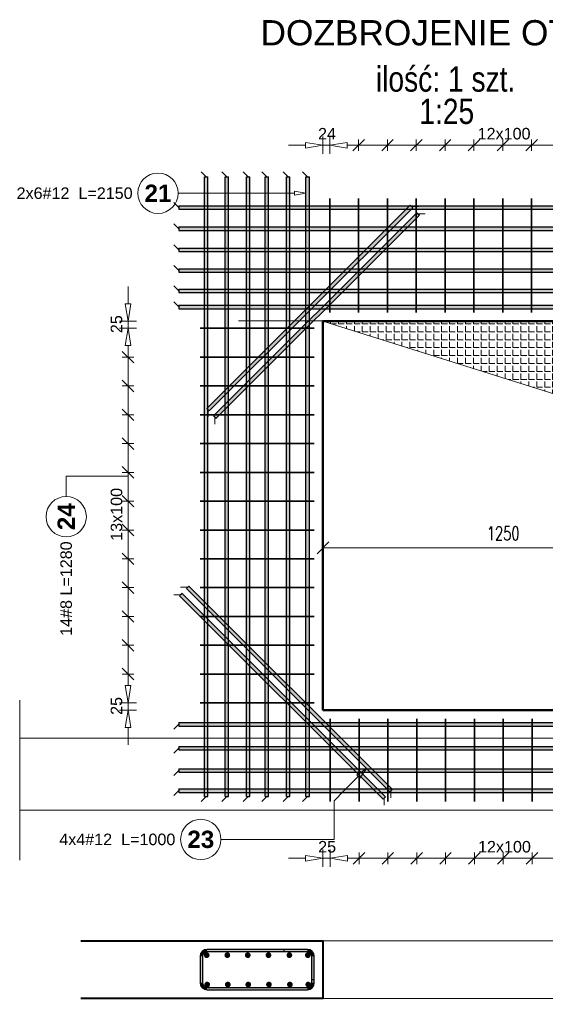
# Model space of a CAD drawing. Extents: x -1474 to 137527, y -471 to 75879.
# Tile 12 of 16: x 121627 to 123450, y 3771 to 7188. Entities that reach past the tile are written whole.
import ezdxf

# ---------------------------------------------------------------- set-up
doc = ezdxf.new("R2010")
doc.units = 0
doc.header["$LTSCALE"] = 8
doc.header["$MEASUREMENT"] = 0
doc.linetypes.add('HIDDEN', pattern=[0.375, 0.25, -0.125])
for name, color, linetype, lineweight in [('P-Linia1', 3, 'Continuous', 40), ('P-Przerywana', 13, 'HIDDEN', 9), ('P-Szraf', 251, 'Continuous', 5), ('P-Wymiar', 254, 'Continuous', 9)]:
    doc.layers.add(name, color=color, linetype=linetype, lineweight=lineweight)
for name, color, linetype in [('RCAD_kształt pręta', 7, 'Continuous'), ('RCAD_opis kształtu pręta', 7, 'Continuous'), ('RCAD_opis rozkładu', 7, 'Continuous'), ('RCAD_pręty punktowe', 7, 'Continuous'), ('RCAD_rozkład pręta', 7, 'Continuous')]:
    doc.layers.add(name, color=color, linetype=linetype)
doc.styles.add('_Fdelita opis', font='arial.ttf')
doc.styles.add('ROMANS', font='romans.shx', dxfattribs={"width": 0.7})
doc.styles.add('style1', font='arial.ttf')
doc.styles.add('style3', font='arialbd.ttf')
doc.dimstyles.new('A25', dxfattribs={"dimscale": 27, "dimtxt": 1.75, "dimasz": 0.06, "dimexe": 0, "dimexo": 0, "dimgap": 1, "dimtad": 1, "dimdec": 4, "dimrnd": 0.1, "dimdsep": 46, "dimtxsty": 'ROMANS', "dimblk": '[[[[[[[[', "dimcen": 2, "dimdle": 2, "dimse1": 1, "dimse2": 1, "dimclrd": 256, "dimclrt": 1, "dimadec": 0, "dimazin": 0, "dimtfac": 1, "dimtdec": 4, "dimtix": 1, "dimtmove": 2, "dimatfit": 3, "dimldrblk": '[[[[[[[[', "dimfxl": 0, "dimtvp": 0.6, "dimtolj": 1, "dimlwd": -1, "dimarcsym": 0})

# ---------------------------------------------------------------- blocks, each defined once
blk = doc.blocks.new('[[[[[[[[')
at = {"layer": 'P-Wymiar'}
for p, q in [((-12.7, -12.7), (12.7, 12.7)), ((0, 0), (-4.6, 0)), ((0, 18), (0, -18))]:
    blk.add_line(p, q, dxfattribs=at)
blk = doc.blocks.new('*D162')
at = {"transparency": 16777216}
blk.add_line((123817.9, 3990.1), (123817.9, 3793.3), dxfattribs=at)
at = {"layer": 'Defpoints', "color": 0, "transparency": 16777216}
for p in [(122678.6, 3991.7), (122678.6, 3791.7), (123817.9, 3791.7)]:
    blk.add_point(p, dxfattribs=at)
at = {"transparency": 16777216, "xscale": 1.62, "yscale": 1.62, "zscale": 1.62}
for p, rotation in [((123817.9, 3991.7), 90), ((123817.9, 3791.7), 270)]:
    blk.add_blockref('[[[[[[[[', p, dxfattribs=dict(at, rotation=rotation))
at = {"color": 1, "transparency": 16777216, "insert": (123767.2, 3891.7), "char_height": 47.25, "attachment_point": 5, "rotation": 90, "style": 'ROMANS'}
blk.add_mtext('\\A1;200', dxfattribs=at)
blk = doc.blocks.new('*D164')
at = {"layer": 'Defpoints', "color": 0, "transparency": 16777216}
for p in [(122678.6, 5467.1), (123928.6, 5467.1), (123928.6, 5355.1)]:
    blk.add_point(p, dxfattribs=at)
at = {"layer": 'P-Wymiar', "transparency": 16777216}
blk.add_line((122680.2, 5355.1), (123926.9, 5355.1), dxfattribs=at)
at = {"layer": 'P-Wymiar', "transparency": 16777216, "xscale": 1.62, "yscale": 1.62, "zscale": 1.62, "rotation": 180}
blk.add_blockref('[[[[[[[[', (122678.6, 5355.1), dxfattribs=at)
at = {"layer": 'P-Wymiar', "transparency": 16777216, "xscale": 1.62, "yscale": 1.62, "zscale": 1.62}
blk.add_blockref('[[[[[[[[', (123928.6, 5355.1), dxfattribs=at)
at = {"layer": 'P-Wymiar', "color": 1, "transparency": 16777216, "insert": (123303.6, 5405.7), "char_height": 47.25, "attachment_point": 5, "style": 'ROMANS'}
blk.add_mtext('\\A1;1250', dxfattribs=at)

msp = doc.modelspace()

# ---------------------------------------------------------------- hatches: boundary and pattern name
at = {"layer": 'P-Szraf'}
h = msp.add_hatch(dxfattribs=at)
h.set_pattern_fill('ANGLE', color=256, scale=100)
h.set_pattern_definition([(0, (0, 0), (0, 27.5), [20, -7.5]), (90, (0, 0), (-27.5, 2e-15), [20, -7.5])])
h.paths.add_polyline_path([(123928.56816, 4792.10617), (123585.66657, 5856.51378), (122678.56816, 6142.10617), (123928.56816, 6142.10617)])
at = {"layer": 'RCAD_kształt pręta'}
for points in [[(122279.66585, 4492.10617), (122267.66585, 4492.10617), (122267.66585, 6642.63616), (122279.66585, 6642.63616)], [(122351.01801, 4492.10617), (122339.01801, 4492.10617), (122339.01801, 6642.63616), (122351.01801, 6642.63616)], [(122425.16933, 4492.10617), (122413.16933, 4492.10617), (122413.16933, 6642.63616), (122425.16933, 6642.63616)], [(122490.05211, 4492.10617), (122478.05211, 4492.10617), (122478.05211, 6642.63616), (122490.05211, 6642.63616)], [(122564.20418, 4492.10617), (122552.20418, 4492.10617), (122552.20418, 6642.63616), (122564.20418, 6642.63616)], [(122631.4041, 4492.10617), (122619.4041, 4492.10617), (122619.4041, 6642.63616), (122631.4041, 6642.63616)], [(122178.56816, 6530.40231), (122178.56816, 6542.40231), (124428.56816, 6542.40231), (124428.56816, 6530.40231)], [(122284.31529, 5830.26725), (122275.83001, 5838.75254), (122981.18324, 6544.10577), (122989.66852, 6535.62049)], [(122307.57662, 5804.65857), (122299.09134, 5813.14385), (123004.44458, 6518.49708), (123012.92986, 6510.0118)], [(122178.56816, 6456.80511), (122178.56816, 6468.80511), (124428.56816, 6468.80511), (124428.56816, 6456.80511)], [(122178.56816, 6383.20831), (122178.56816, 6395.20831), (124428.56816, 6395.20831), (124428.56816, 6383.20831)], [(122178.56816, 6312.14905), (122178.56816, 6324.14905), (124428.56816, 6324.14905), (124428.56816, 6312.14905)], [(122178.56816, 6241.08979), (122178.56816, 6253.08979), (124428.56816, 6253.08979), (124428.56816, 6241.08979)], [(122178.56816, 6185.25741), (122178.56816, 6197.25741), (124428.56816, 6197.25741), (124428.56816, 6185.25741)], [(122181.61609, 5188.44985), (122190.10137, 5196.93513), (122895.45461, 4491.5819), (122886.96933, 4483.09662)], [(122204.87742, 5214.05854), (122213.3627, 5222.54382), (122918.71594, 4517.19059), (122910.23066, 4508.70531)], [(122178.56816, 4736.95493), (122178.56816, 4748.95493), (124428.56816, 4748.95493), (124428.56816, 4736.95493)], [(122178.56816, 4653.97419), (122178.56816, 4665.97419), (124428.56816, 4665.97419), (124428.56816, 4653.97419)], [(122178.56816, 4576.3472), (122178.56816, 4588.3472), (124428.56816, 4588.3472), (124428.56816, 4576.3472)], [(122178.56816, 4506.75044), (122178.56816, 4518.75044), (124428.56816, 4518.75044), (124428.56816, 4506.75044)], [(122252.62343, 3937.71463), (122260.62343, 3937.71463), (122260.62343, 3845.71463), (122252.62343, 3845.71463)], [(122624.56816, 3961.71463), (122624.56816, 3953.71463), (122276.62343, 3953.71463), (122276.62343, 3961.71463)], [(122624.56816, 3961.71463), (122624.56816, 3953.71463), (122544.56816, 3953.71463), (122544.56816, 3961.71463)], [(122648.56816, 3857.71463), (122640.56816, 3857.71463), (122640.56816, 3937.71463), (122648.56816, 3937.71463)], [(122648.56816, 3845.71463), (122640.56816, 3845.71463), (122640.56816, 3937.71463), (122648.56816, 3937.71463)], [(122276.62343, 3821.71463), (122276.62343, 3829.71463), (122624.56816, 3829.71463), (122624.56816, 3821.71463)]]:
    msp.add_hatch(color=4, dxfattribs=at).paths.add_polyline_path(points, flags=0)
h = msp.add_hatch(color=4, dxfattribs=at)
edge = h.paths.add_edge_path(flags=0)
edge.add_line((122276.62343, 3961.71463), (122276.62343, 3953.71463))
edge.add_arc((122276.62343, 3937.71463), 16, 90, 180)
edge.add_line((122260.62343, 3937.71463), (122252.62343, 3937.71463))
edge.add_arc((122276.62343, 3937.71463), 24, 450, 540, ccw=False)
h = msp.add_hatch(color=4, dxfattribs=at)
edge = h.paths.add_edge_path(flags=0)
edge.add_line((122648.56816, 3937.71463), (122640.56816, 3937.71463))
edge.add_arc((122624.56816, 3937.71463), 16, 0, 90)
edge.add_line((122624.56816, 3953.71463), (122624.56816, 3961.71463))
edge.add_arc((122624.56816, 3937.71463), 24, 360, 450, ccw=False)
h = msp.add_hatch(color=4, dxfattribs=at)
edge = h.paths.add_edge_path(flags=0)
edge.add_line((122648.56816, 3937.71463), (122640.56816, 3937.71463))
edge.add_arc((122624.56816, 3937.71463), 16, 0, 90)
edge.add_line((122624.56816, 3953.71463), (122624.56816, 3961.71463))
edge.add_arc((122624.56816, 3937.71463), 24, 360, 450, ccw=False)
h = msp.add_hatch(color=4, dxfattribs=at)
edge = h.paths.add_edge_path(flags=0)
edge.add_line((122252.62343, 3845.71463), (122260.62343, 3845.71463))
edge.add_arc((122276.62343, 3845.71463), 16, 180, 270)
edge.add_line((122276.62343, 3829.71463), (122276.62343, 3821.71463))
edge.add_arc((122276.62343, 3845.71463), 24, 540, 630, ccw=False)
h = msp.add_hatch(color=4, dxfattribs=at)
edge = h.paths.add_edge_path(flags=0)
edge.add_line((122624.56816, 3821.71463), (122624.56816, 3829.71463))
edge.add_arc((122624.56816, 3845.71463), 16, -90, 0)
edge.add_line((122640.56816, 3845.71463), (122648.56816, 3845.71463))
edge.add_arc((122624.56816, 3845.71463), 24, 270, 360, ccw=False)
at = {"layer": 'RCAD_pręty punktowe'}
h = msp.add_hatch(color=1, dxfattribs=at)
edge = h.paths.add_edge_path(flags=0)
edge.add_arc((122275.60836, 3941.63319), 10, 0, 360)
h = msp.add_hatch(color=1, dxfattribs=at)
edge = h.paths.add_edge_path(flags=0)
edge.add_arc((122347.05176, 3941.63319), 10, 0, 360)
h = msp.add_hatch(color=1, dxfattribs=at)
edge = h.paths.add_edge_path(flags=0)
edge.add_arc((122417.87619, 3941.63319), 10, 0, 360)
h = msp.add_hatch(color=1, dxfattribs=at)
edge = h.paths.add_edge_path(flags=0)
edge.add_arc((122489.62116, 3941.63319), 10, 0, 360)
h = msp.add_hatch(color=1, dxfattribs=at)
edge = h.paths.add_edge_path(flags=0)
edge.add_arc((122562.28595, 3941.63319), 10, 0, 360)
h = msp.add_hatch(color=1, dxfattribs=at)
edge = h.paths.add_edge_path(flags=0)
edge.add_arc((122626.0437, 3941.63319), 10, 0, 360)
h = msp.add_hatch(color=1, dxfattribs=at)
edge = h.paths.add_edge_path(flags=0)
edge.add_arc((122277.24636, 3839.71463), 10, 0, 360)
h = msp.add_hatch(color=1, dxfattribs=at)
edge = h.paths.add_edge_path(flags=0)
edge.add_arc((122348.68906, 3839.71463), 10, 0, 360)
h = msp.add_hatch(color=1, dxfattribs=at)
edge = h.paths.add_edge_path(flags=0)
edge.add_arc((122419.51348, 3839.71463), 10, 0, 360)
h = msp.add_hatch(color=1, dxfattribs=at)
edge = h.paths.add_edge_path(flags=0)
edge.add_arc((122491.25846, 3839.71463), 10, 0, 360)
h = msp.add_hatch(color=1, dxfattribs=at)
edge = h.paths.add_edge_path(flags=0)
edge.add_arc((122563.92325, 3839.71463), 10, 0, 360)
h = msp.add_hatch(color=1, dxfattribs=at)
edge = h.paths.add_edge_path(flags=0)
edge.add_arc((122627.681, 3839.71463), 10, 0, 360)

# ---------------------------------------------------------------- linework, layer by layer
at = {"layer": 'P-Linia1', "ltscale": 0.4}
msp.add_lwpolyline([(122678.56816, 4792.10617), (123928.56816, 4792.10617), (123928.56816, 6142.10617), (122678.56816, 6142.10617)], close=True, dxfattribs=at)
at = {"layer": 'P-Linia1', "linetype": 'HIDDEN'}
msp.add_lwpolyline([(122678.56816, 6142.10617), (123928.56816, 6142.10617), (123928.56816, 4792.10617), (122678.56816, 4792.10617)], close=True, dxfattribs=at)
at = {"layer": 'P-Linia1'}
msp.add_lwpolyline([(121838.56816, 3991.71463), (122678.56816, 3991.71463), (122678.56816, 3791.71463), (121838.56816, 3791.71463)], dxfattribs=at)
at = {"layer": 'P-Przerywana'}
for points in [[(121627.08131, 4695.09577), (125314.61528, 4695.09577)], [(121627.08131, 4445.09577), (125314.61528, 4445.09577)], [(122678.56816, 3991.71463), (123928.56816, 3991.71463)], [(122678.56816, 3791.71463), (123928.56816, 3791.71463)]]:
    msp.add_lwpolyline(points, dxfattribs=at)
at = {"layer": 'P-Szraf'}
msp.add_lwpolyline([(123928.56816, 4792.10617), (123585.66657, 5856.51378), (122678.56816, 6142.10617), (123928.56816, 6142.10617), (123928.56816, 4792.10617)], dxfattribs=at)
at = {"layer": 'P-Wymiar'}
for points in [[(123903.56816, 6142.63616), (122386.24308, 6142.63616)], [(121627.08131, 4826.23322), (121627.08131, 4271.28364)]]:
    msp.add_lwpolyline(points, dxfattribs=at)
at = {"layer": 'RCAD_kształt pręta', "color": 2, "lineweight": 5}
for p, q in [((122273.66585, 6642.63616), (122256.16585, 6660.13616)), ((122345.01801, 6642.63616), (122327.51801, 6660.13616)), ((122419.16933, 6642.63616), (122401.66933, 6660.13616)), ((122484.05211, 6642.63616), (122466.55211, 6660.13616)), ((122558.20418, 6642.63616), (122540.70418, 6660.13616)), ((122625.4041, 6642.63616), (122607.9041, 6660.13616)), ((122178.56816, 6536.40231), (122161.06816, 6553.90231)), ((122985.42588, 6539.86313), (123010.17462, 6539.86313)), ((123008.68722, 6514.25444), (123033.43595, 6514.25444)), ((122178.56816, 6462.80511), (122161.06816, 6480.30511)), ((122178.56816, 6389.20831), (122161.06816, 6406.70831)), ((122178.56816, 6318.14905), (122161.06816, 6335.64905)), ((122178.56816, 6247.08979), (122161.06816, 6264.58979)), ((122178.56816, 6191.25741), (122161.06816, 6208.75741)), ((122280.07265, 5834.5099), (122280.07265, 5809.76116)), ((122303.33398, 5808.90121), (122303.33398, 5784.15247)), ((122209.12006, 5218.30118), (122184.37133, 5218.30118)), ((122185.85873, 5192.69249), (122161.10999, 5192.69249)), ((122178.56816, 4742.95493), (122161.06816, 4725.45493)), ((122178.56816, 4659.97419), (122161.06816, 4642.47419)), ((122178.56816, 4582.3472), (122161.06816, 4564.8472)), ((122178.56816, 4512.75044), (122161.06816, 4495.25044)), ((122914.4733, 4512.94795), (122914.4733, 4488.19921)), ((122273.66585, 4492.10617), (122256.16585, 4474.60617)), ((122345.01801, 4492.10617), (122327.51801, 4474.60617)), ((122419.16933, 4492.10617), (122401.66933, 4474.60617)), ((122484.05211, 4492.10617), (122466.55211, 4474.60617)), ((122558.20418, 4492.10617), (122540.70418, 4474.60617)), ((122625.4041, 4492.10617), (122607.9041, 4474.60617)), ((122891.21197, 4487.33926), (122891.21197, 4462.59052))]:
    msp.add_line(p, q, dxfattribs=at)
at = {"layer": 'RCAD_kształt pręta', "color": 4}
for p, q in [((122267.66585, 4492.10617), (122267.66585, 6642.63616)), ((122267.66585, 6642.63616), (122279.66585, 6642.63616)), ((122279.66585, 4492.10617), (122279.66585, 6642.63616)), ((122339.01801, 4492.10617), (122339.01801, 6642.63616)), ((122339.01801, 6642.63616), (122351.01801, 6642.63616)), ((122351.01801, 4492.10617), (122351.01801, 6642.63616)), ((122413.16933, 4492.10617), (122413.16933, 6642.63616)), ((122413.16933, 6642.63616), (122425.16933, 6642.63616)), ((122425.16933, 4492.10617), (122425.16933, 6642.63616)), ((122478.05211, 4492.10617), (122478.05211, 6642.63616)), ((122478.05211, 6642.63616), (122490.05211, 6642.63616)), ((122490.05211, 4492.10617), (122490.05211, 6642.63616)), ((122552.20418, 4492.10617), (122552.20418, 6642.63616)), ((122552.20418, 6642.63616), (122564.20418, 6642.63616)), ((122564.20418, 4492.10617), (122564.20418, 6642.63616)), ((122619.4041, 4492.10617), (122619.4041, 6642.63616)), ((122619.4041, 6642.63616), (122631.4041, 6642.63616)), ((122631.4041, 4492.10617), (122631.4041, 6642.63616)), ((122178.56816, 6542.40231), (124428.56816, 6542.40231)), ((122178.56816, 6542.40231), (122178.56816, 6530.40231)), ((122178.56816, 6530.40231), (124428.56816, 6530.40231)), ((122275.83001, 5838.75254), (122981.18324, 6544.10577)), ((122284.31529, 5830.26725), (122989.66852, 6535.62049)), ((122981.18324, 6544.10577), (122989.66852, 6535.62049)), ((122299.09134, 5813.14385), (123004.44458, 6518.49708)), ((122307.57662, 5804.65857), (123012.92986, 6510.0118)), ((123004.44458, 6518.49708), (123012.92986, 6510.0118)), ((122178.56816, 6468.80511), (124428.56816, 6468.80511)), ((122178.56816, 6468.80511), (122178.56816, 6456.80511)), ((122178.56816, 6456.80511), (124428.56816, 6456.80511)), ((122178.56816, 6395.20831), (124428.56816, 6395.20831)), ((122178.56816, 6395.20831), (122178.56816, 6383.20831)), ((122178.56816, 6383.20831), (124428.56816, 6383.20831)), ((122178.56816, 6324.14905), (124428.56816, 6324.14905)), ((122178.56816, 6324.14905), (122178.56816, 6312.14905)), ((122178.56816, 6312.14905), (124428.56816, 6312.14905)), ((122178.56816, 6253.08979), (124428.56816, 6253.08979)), ((122178.56816, 6253.08979), (122178.56816, 6241.08979)), ((122178.56816, 6241.08979), (124428.56816, 6241.08979)), ((122178.56816, 6197.25741), (124428.56816, 6197.25741)), ((122178.56816, 6197.25741), (122178.56816, 6185.25741)), ((122178.56816, 6185.25741), (124428.56816, 6185.25741)), ((122275.83001, 5838.75254), (122284.31529, 5830.26725)), ((122299.09134, 5813.14385), (122307.57662, 5804.65857)), ((122190.10137, 5196.93513), (122181.61609, 5188.44985)), ((122190.10137, 5196.93513), (122895.45461, 4491.5819)), ((122213.3627, 5222.54382), (122204.87742, 5214.05854)), ((122204.87742, 5214.05854), (122910.23066, 4508.70531)), ((122213.3627, 5222.54382), (122918.71594, 4517.19059)), ((122181.61609, 5188.44985), (122886.96933, 4483.09662)), ((122178.56816, 4748.95493), (124428.56816, 4748.95493)), ((122178.56816, 4748.95493), (122178.56816, 4736.95493)), ((122178.56816, 4736.95493), (124428.56816, 4736.95493)), ((122178.56816, 4665.97419), (124428.56816, 4665.97419)), ((122178.56816, 4665.97419), (122178.56816, 4653.97419)), ((122178.56816, 4653.97419), (124428.56816, 4653.97419)), ((122178.56816, 4588.3472), (124428.56816, 4588.3472)), ((122178.56816, 4588.3472), (122178.56816, 4576.3472)), ((122178.56816, 4576.3472), (124428.56816, 4576.3472)), ((122178.56816, 4518.75044), (124428.56816, 4518.75044)), ((122178.56816, 4518.75044), (122178.56816, 4506.75044)), ((122918.71594, 4517.19059), (122910.23066, 4508.70531)), ((122178.56816, 4506.75044), (124428.56816, 4506.75044)), ((122267.66585, 4492.10617), (122279.66585, 4492.10617)), ((122339.01801, 4492.10617), (122351.01801, 4492.10617)), ((122413.16933, 4492.10617), (122425.16933, 4492.10617)), ((122478.05211, 4492.10617), (122490.05211, 4492.10617)), ((122552.20418, 4492.10617), (122564.20418, 4492.10617)), ((122619.4041, 4492.10617), (122631.4041, 4492.10617)), ((122895.45461, 4491.5819), (122886.96933, 4483.09662)), ((122252.62343, 3937.71463), (122252.62343, 3845.71463)), ((122260.62343, 3937.71463), (122260.62343, 3845.71463)), ((122624.56816, 3961.71463), (122276.62343, 3961.71463)), ((122624.56816, 3953.71463), (122276.62343, 3953.71463)), ((122624.56816, 3961.71463), (122544.56816, 3961.71463)), ((122544.56816, 3953.71463), (122544.56816, 3961.71463)), ((122624.56816, 3953.71463), (122544.56816, 3953.71463)), ((122640.56816, 3857.71463), (122640.56816, 3937.71463)), ((122640.56816, 3845.71463), (122640.56816, 3937.71463)), ((122648.56816, 3857.71463), (122648.56816, 3937.71463)), ((122648.56816, 3845.71463), (122648.56816, 3937.71463)), ((122276.62343, 3829.71463), (122624.56816, 3829.71463)), ((122640.56816, 3857.71463), (122648.56816, 3857.71463)), ((122276.62343, 3821.71463), (122624.56816, 3821.71463))]:
    msp.add_line(p, q, dxfattribs=at)
for centre, radius, start, end in [((122276.62343, 3937.71463), 24, 90, 180), ((122276.62343, 3937.71463), 16, 90, 180), ((122624.56816, 3937.71463), 24, 360, 90), ((122624.56816, 3937.71463), 24, 360, 90), ((122624.56816, 3937.71463), 16, 360, 90), ((122624.56816, 3937.71463), 16, 360, 90), ((122276.62343, 3845.71463), 24, 180, 270), ((122276.62343, 3845.71463), 16, 180, 270), ((122624.56816, 3845.71463), 16, 270, 0), ((122624.56816, 3845.71463), 24, 270, 0)]:
    msp.add_arc(centre, radius, start, end, dxfattribs=at)
at = {"layer": 'RCAD_opis kształtu pręta', "color": 8, "lineweight": 0}
for p, q in [((122483.56816, 6585.89659), (122176.52324, 6585.89659)), ((122483.56816, 6585.89659), (122579.4041, 6585.89659)), ((122579.4041, 6592.56326), (122619.4041, 6585.89659)), ((122579.4041, 6592.56326), (122579.4041, 6579.22992)), ((122619.4041, 6585.89659), (122579.4041, 6579.22992)), ((122796.47736, 4565.89007), (122829.47567, 4589.46029)), ((122829.47567, 4589.46029), (122805.90545, 4556.46198)), ((122752.56311, 4512.54773), (122801.1914, 4561.17602)), ((122796.47736, 4565.89007), (122805.90545, 4556.46198)), ((122752.56311, 4512.54773), (122717.20777, 4477.19239)), ((122717.20777, 4477.19239), (122717.20777, 4343.20701)), ((122717.20777, 4343.20701), (122324.99442, 4343.20701))]:
    msp.add_line(p, q, dxfattribs=at)
for centre in [(122106.52324, 6585.89659), (122254.99442, 4343.20701)]:
    msp.add_circle(centre, 70, dxfattribs=at)
at = {"layer": 'RCAD_opis rozkładu', "color": 8, "lineweight": 0}
for p, q in [((122678.56816, 6722.56282), (122678.56816, 6782.56282)), ((122702.27395, 6782.56282), (122702.27395, 6722.56282)), ((122822.27395, 6772.56282), (122782.27395, 6732.56282)), ((122802.27395, 6772.56282), (122802.27395, 6732.56282)), ((122922.27395, 6772.56282), (122882.27395, 6732.56282)), ((122902.27395, 6772.56282), (122902.27395, 6732.56282)), ((123022.27395, 6772.56282), (122982.27395, 6732.56282)), ((123002.27395, 6772.56282), (123002.27395, 6732.56282)), ((123122.27395, 6772.56282), (123082.27395, 6732.56282)), ((123102.27395, 6772.56282), (123102.27395, 6732.56282)), ((123222.27395, 6772.56282), (123182.27395, 6732.56282)), ((123202.27395, 6772.56282), (123202.27395, 6732.56282)), ((123282.27395, 6732.56282), (123322.27395, 6772.56282)), ((123302.27395, 6772.56282), (123302.27395, 6732.56282)), ((123382.27395, 6732.56282), (123422.27395, 6772.56282)), ((123402.27395, 6772.56282), (123402.27395, 6732.56282)), ((122558.56816, 6752.56282), (122618.56816, 6752.56282)), ((122618.56816, 6762.56282), (122678.56816, 6752.56282)), ((122618.56816, 6762.56282), (122618.56816, 6742.56282)), ((122678.56816, 6752.56282), (122618.56816, 6742.56282)), ((122702.27395, 6752.56282), (122678.56816, 6752.56282)), ((122702.27395, 6752.56282), (122762.27395, 6762.56282)), ((122762.27395, 6742.56282), (122702.27395, 6752.56282)), ((122762.27395, 6742.56282), (122762.27395, 6762.56282)), ((122802.27395, 6752.56282), (122762.27395, 6752.56282)), ((122902.27395, 6752.56282), (122802.27395, 6752.56282)), ((123002.27395, 6752.56282), (122902.27395, 6752.56282)), ((123102.27395, 6752.56282), (123002.27395, 6752.56282)), ((123202.27395, 6752.56282), (123102.27395, 6752.56282)), ((123252.27395, 6752.56282), (123202.27395, 6752.56282)), ((123252.27395, 6752.56282), (123302.27395, 6752.56282)), ((123302.27395, 6752.56282), (123402.27395, 6752.56282)), ((123402.27395, 6752.56282), (123502.27395, 6752.56282)), ((122002.61311, 6262.10617), (122002.61311, 6202.10617)), ((122002.61311, 6142.10617), (121992.61311, 6202.10617)), ((122012.61311, 6202.10617), (121992.61311, 6202.10617)), ((122012.61311, 6202.10617), (122002.61311, 6142.10617)), ((121972.61311, 6142.10617), (122032.61311, 6142.10617)), ((121972.61311, 6117.10617), (122032.61311, 6117.10617)), ((121992.61311, 6057.10617), (122002.61311, 6117.10617)), ((122002.61311, 6117.10617), (122002.61311, 6142.10617)), ((122002.61311, 6117.10617), (122012.61311, 6057.10617)), ((121992.61311, 6057.10617), (122012.61311, 6057.10617)), ((122002.61311, 6017.10617), (122002.61311, 6057.10617)), ((122022.61311, 5997.10617), (121982.61311, 6037.10617)), ((121982.61311, 6017.10617), (122022.61311, 6017.10617)), ((122002.61311, 5917.10617), (122002.61311, 6017.10617)), ((122022.61311, 5897.10617), (121982.61311, 5937.10617)), ((121982.61311, 5917.10617), (122022.61311, 5917.10617)), ((122002.61311, 5817.10617), (122002.61311, 5917.10617)), ((122022.61311, 5797.10617), (121982.61311, 5837.10617)), ((121982.61311, 5817.10617), (122022.61311, 5817.10617)), ((122002.61311, 5717.10617), (122002.61311, 5817.10617)), ((122022.61311, 5697.10617), (121982.61311, 5737.10617)), ((121982.61311, 5717.10617), (122022.61311, 5717.10617)), ((122002.61311, 5617.10617), (122002.61311, 5717.10617)), ((122022.61311, 5597.10617), (121982.61311, 5637.10617)), ((121982.61311, 5617.10617), (122022.61311, 5617.10617)), ((122002.61311, 5517.10617), (122002.61311, 5617.10617)), ((121788.30998, 5603.99262), (122002.61311, 5603.99262)), ((121788.30998, 5603.99262), (121788.30998, 5533.29497)), ((122022.61311, 5497.10617), (121982.61311, 5537.10617)), ((121982.61311, 5517.10617), (122022.61311, 5517.10617)), ((122002.61311, 5467.10617), (122002.61311, 5517.10617)), ((121982.61311, 5437.10617), (122022.61311, 5397.10617)), ((122002.61311, 5467.10617), (122002.61311, 5417.10617)), ((121982.61311, 5417.10617), (122022.61311, 5417.10617)), ((122002.61311, 5417.10617), (122002.61311, 5317.10617)), ((121982.61311, 5337.10617), (122022.61311, 5297.10617)), ((121982.61311, 5317.10617), (122022.61311, 5317.10617)), ((122002.61311, 5317.10617), (122002.61311, 5217.10617)), ((121982.61311, 5237.10617), (122022.61311, 5197.10617)), ((121982.61311, 5217.10617), (122022.61311, 5217.10617)), ((122002.61311, 5217.10617), (122002.61311, 5117.10617)), ((121982.61311, 5137.10617), (122022.61311, 5097.10617)), ((121982.61311, 5117.10617), (122022.61311, 5117.10617)), ((122002.61311, 5117.10617), (122002.61311, 5017.10617)), ((121982.61311, 5037.10617), (122022.61311, 4997.10617)), ((121982.61311, 5017.10617), (122022.61311, 5017.10617)), ((122002.61311, 5017.10617), (122002.61311, 4917.10617)), ((121982.61311, 4937.10617), (122022.61311, 4897.10617)), ((121982.61311, 4917.10617), (122022.61311, 4917.10617)), ((122002.61311, 4917.10617), (122002.61311, 4877.10617)), ((122002.61311, 4817.10617), (121992.61311, 4877.10617)), ((122012.61311, 4877.10617), (121992.61311, 4877.10617)), ((122012.61311, 4877.10617), (122002.61311, 4817.10617)), ((121972.61311, 4817.10617), (122032.61311, 4817.10617)), ((121972.61311, 4792.10617), (122032.61311, 4792.10617)), ((121992.61311, 4732.10617), (122002.61311, 4792.10617)), ((122002.61311, 4817.10617), (122002.61311, 4792.10617)), ((122002.61311, 4792.10617), (122012.61311, 4732.10617)), ((121992.61311, 4732.10617), (122012.61311, 4732.10617)), ((122002.61311, 4672.10617), (122002.61311, 4732.10617)), ((122678.56816, 4307.82828), (122678.56816, 4247.82828)), ((122703.56816, 4247.82828), (122703.56816, 4307.82828)), ((122558.56816, 4277.82828), (122618.56816, 4277.82828)), ((122618.56816, 4287.82828), (122678.56816, 4277.82828)), ((122618.56816, 4287.82828), (122618.56816, 4267.82828)), ((122678.56816, 4277.82828), (122618.56816, 4267.82828)), ((122703.56816, 4277.82828), (122678.56816, 4277.82828)), ((122703.56816, 4277.82828), (122763.56816, 4287.82828)), ((122763.56816, 4267.82828), (122703.56816, 4277.82828)), ((122763.56816, 4267.82828), (122763.56816, 4287.82828)), ((122803.56816, 4277.82828), (122763.56816, 4277.82828)), ((122823.56816, 4297.82828), (122783.56816, 4257.82828)), ((122803.56816, 4257.82828), (122803.56816, 4297.82828)), ((122903.56816, 4277.82828), (122803.56816, 4277.82828)), ((122923.56816, 4297.82828), (122883.56816, 4257.82828)), ((122903.56816, 4257.82828), (122903.56816, 4297.82828)), ((123003.56816, 4277.82828), (122903.56816, 4277.82828)), ((123023.56816, 4297.82828), (122983.56816, 4257.82828)), ((123003.56816, 4257.82828), (123003.56816, 4297.82828)), ((123103.56816, 4277.82828), (123003.56816, 4277.82828)), ((123123.56816, 4297.82828), (123083.56816, 4257.82828)), ((123103.56816, 4257.82828), (123103.56816, 4297.82828)), ((123203.56816, 4277.82828), (123103.56816, 4277.82828)), ((123223.56816, 4297.82828), (123183.56816, 4257.82828)), ((123203.56816, 4257.82828), (123203.56816, 4297.82828)), ((123253.56816, 4277.82828), (123203.56816, 4277.82828)), ((123253.56816, 4277.82828), (123303.56816, 4277.82828)), ((123283.56816, 4257.82828), (123323.56816, 4297.82828)), ((123303.56816, 4257.82828), (123303.56816, 4297.82828)), ((123303.56816, 4277.82828), (123403.56816, 4277.82828)), ((123383.56816, 4257.82828), (123423.56816, 4297.82828)), ((123403.56816, 4257.82828), (123403.56816, 4297.82828)), ((123403.56816, 4277.82828), (123503.56816, 4277.82828))]:
    msp.add_line(p, q, dxfattribs=at)
msp.add_circle((121788.30998, 5463.29497), 70, dxfattribs=at)
at = {"layer": 'RCAD_rozkład pręta', "color": 7, "linetype": 'ByBlock', "lineweight": 35}
for p, q in [((122702.27395, 6172.10617), (122702.27395, 6568.0509)), ((122802.27395, 6172.10617), (122802.27395, 6568.0509)), ((122902.27395, 6172.10617), (122902.27395, 6568.0509)), ((123002.27395, 6172.10617), (123002.27395, 6568.0509)), ((123102.27395, 6172.10617), (123102.27395, 6568.0509)), ((123202.27395, 6172.10617), (123202.27395, 6568.0509)), ((123302.27395, 6172.10617), (123302.27395, 6568.0509)), ((123402.27395, 6172.10617), (123402.27395, 6568.0509)), ((122648.56816, 6117.10617), (122252.62343, 6117.10617)), ((122648.56816, 6017.10617), (122252.62343, 6017.10617)), ((122648.56816, 5917.10617), (122252.62343, 5917.10617)), ((122648.56816, 5817.10617), (122252.62343, 5817.10617)), ((122648.56816, 5717.10617), (122252.62343, 5717.10617)), ((122648.56816, 5617.10617), (122252.62343, 5617.10617)), ((122648.56816, 5517.10617), (122252.62343, 5517.10617)), ((122648.56816, 5417.10617), (122252.62343, 5417.10617)), ((122648.56816, 5317.10617), (122252.62343, 5317.10617)), ((122648.56816, 5217.10617), (122252.62343, 5217.10617)), ((122648.56816, 5117.10617), (122252.62343, 5117.10617)), ((122648.56816, 5017.10617), (122252.62343, 5017.10617)), ((122648.56816, 4917.10617), (122252.62343, 4917.10617)), ((122648.56816, 4817.10617), (122252.62343, 4817.10617)), ((122703.56816, 4762.10617), (122703.56816, 4475.09577)), ((122803.56816, 4762.10617), (122803.56816, 4475.09577)), ((122903.56816, 4762.10617), (122903.56816, 4475.09577)), ((123003.56816, 4762.10617), (123003.56816, 4475.09577)), ((123103.56816, 4762.10617), (123103.56816, 4475.09577)), ((123203.56816, 4762.10617), (123203.56816, 4475.09577)), ((123303.56816, 4762.10617), (123303.56816, 4475.09577)), ((123403.56816, 4762.10617), (123403.56816, 4475.09577))]:
    msp.add_line(p, q, dxfattribs=at)

# ---------------------------------------------------------------- texts
at = {"layer": 'P-Linia1', "color": 3, "lineweight": 30, "style": '_Fdelita opis'}
msp.add_text('DOZBROJENIE OTWORU', height=87.5, dxfattribs=at).set_placement((122462.13861, 7099.18086))
at = {"layer": 'P-Linia1', "color": 1, "lineweight": 30, "char_height": 87.5, "attachment_point": 1, "style": '_Fdelita opis'}
for s, insert in [('{\\W0.8;ilość: 1 szt.}', (122862.07026, 7025.93358)), ('{\\W0.8;1:25}', (123012.69462, 6913.83519))]:
    msp.add_mtext_dynamic_manual_height_columns(s, width=1933.9297709, gutter_width=12.5, heights=[0], dxfattribs=dict(at, insert=insert))
at = {"layer": 'RCAD_opis kształtu pręta', "color": 1, "attachment_point": 5}
for s, insert, char_height, style in [('2x6#12  L=2150', (121817.47822, 6585.89659), 40, 'style1'), ('21', (122106.52324, 6585.89659), 60, 'style3'), ('23', (122254.99442, 4343.20701), 60, 'style3'), ('4x4#12  L=1000', (121965.48555, 4343.20701), 40, 'style1')]:
    msp.add_mtext(s, dxfattribs=dict(at, insert=insert, char_height=char_height, style=style))
at = {"layer": 'RCAD_opis rozkładu', "color": 2, "char_height": 40, "attachment_point": 7, "style": 'style1'}
for s, insert in [('24', (122661.51246, 6772.48096)), ('12x100', (123214.98882, 6772.1399)), ('25', (122661.92764, 4297.40536)), ('12x100', (123216.28303, 4297.40536))]:
    msp.add_mtext(s, dxfattribs=dict(at, insert=insert))
at = {"layer": 'RCAD_opis rozkładu', "color": 2, "char_height": 40, "rotation": 90, "style": 'style1'}
for s, insert, attachment_point in [('25', (121983.03603, 6100.46565), 7), ('13x100', (121983.04967, 5379.82104), 7), ('14#8 L=1280', (121788.30998, 5213.74518), 5), ('25', (121983.03603, 4775.46565), 7)]:
    msp.add_mtext(s, dxfattribs=dict(at, insert=insert, attachment_point=attachment_point))
at = {"layer": 'RCAD_opis rozkładu', "color": 1, "insert": (121788.30998, 5463.29497), "char_height": 60, "attachment_point": 5, "rotation": 90, "style": 'style3'}
msp.add_mtext('24', dxfattribs=at)

# ---------------------------------------------------------------- dimensions: what is measured, and where the dimension line sits
dim = msp.add_linear_dim(base=(123817.85388, 3791.71463), p1=(122678.56816, 3991.71463), p2=(122678.56816, 3791.71463), angle=90, dimstyle='A25')
dim.commit()
dim.dimension.update_dxf_attribs({"geometry": '*D162', "text_midpoint": (123767.22888, 3891.71463)})
at = {"layer": 'P-Wymiar'}
dim = msp.add_linear_dim(base=(123928.56816, 5355.11084), p1=(122678.56816, 5467.10617), p2=(123928.56816, 5467.10617), dimstyle='A25', dxfattribs=at)
dim.commit()
dim.dimension.update_dxf_attribs({"geometry": '*D164', "text_midpoint": (123303.56816, 5405.73584)})

doc.saveas('drawing.dxf')
